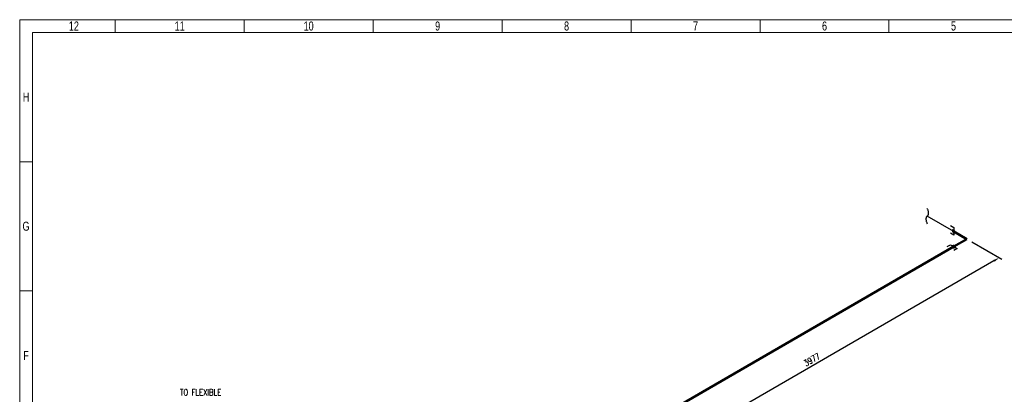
# Model space of a CAD drawing. Header units: millimetres. Extents: x 0 to 2258, y 0 to 438.
# Tile 11 of 39: x 0 to 395, y 274 to 424. Entities that reach past the tile are written whole.
import ezdxf

# ---------------------------------------------------------------- set-up
doc = ezdxf.new("R2010")
doc.units = ezdxf.units.MM
doc.header["$LTSCALE"] = 0.25
doc.linetypes.add('DASHED2', pattern=[9.525, 6.35, -3.175])
for name, color, linetype in [('Annotation', 7, 'Continuous'), ('Continuation', 7, 'DASHED2'), ('Dimension', 1, 'Continuous'), ('Weld', 1, 'Continuous')]:
    doc.layers.add(name, color=color, linetype=linetype)
doc.layers.add('Pipe Small Bore', color=30, linetype='Continuous', lineweight=50)
doc.styles.add('AdskIsoAnnotation', font='romans.shx', dxfattribs={"width": 0.8, "height": 1})
doc.styles.add('AdskIsoMetric', font='romans.shx', dxfattribs={"width": 0.8, "height": 2.5})
doc.styles.add('AdskIsoMetric-30', font='romans.shx', dxfattribs={"width": 0.8, "height": 2.5})
doc.styles.add('SLDTEXTSTYLE3', font='TXT', dxfattribs={"width": 0.75})
doc.dimstyles.new('AdskIsoMetric', dxfattribs={"dimtxt": 2.5, "dimasz": 2.5, "dimexe": 1, "dimexo": 2, "dimgap": 0.8, "dimtad": 1, "dimdec": 0, "dimrnd": 1, "dimzin": 0, "dimdsep": 46, "dimtxsty": 'AdskIsoMetric', "dimcen": 0, "dimclrt": 7, "dimadec": 0, "dimazin": 0, "dimtfac": 1, "dimtdec": 0, "dimtmove": 1, "dimatfit": 3, "dimfxl": 1, "dimtfill": 1, "dimfrac": 2, "dimtolj": 1, "dimtzin": 0, "dimarcsym": 0})

# ---------------------------------------------------------------- blocks, each defined once
blk = doc.blocks.new('SplitMark-2-IsoRight')
at = {"color": 0, "linetype": 'ByBlock', "lineweight": -2, "extrusion": (-0.707107, -0.408248, 0.57735)}
for p, q in [((-0.707, 0.612), (-0.707, 0.612)), ((0, 0), (-0.707, 0.408))]:
    blk.add_line(p, q, dxfattribs=at)
at = {"linetype": 'ByBlock'}
for centre, start_param, end_param in [((-0.8, 0.564), 3.166366, 4.687616), ((-0.614, 0.253), 0.024424, 1.546372)]:
    blk.add_ellipse(centre, major_axis=(-0.091, 0.157), ratio=0.57735, start_param=start_param, end_param=end_param, dxfattribs=at)
blk = doc.blocks.new('*D15')
at = {"layer": 'Defpoints', "color": 0, "transparency": 16777216}
for p in [(380.01, 336.45), (234.1, 252.21), (247.1, 244.71)]:
    blk.add_point(p, dxfattribs=at)
at = {"layer": 'Dimension', "color": 0, "lineweight": -2, "transparency": 16777216}
for p, q in [((382.01, 335.3), (394, 328.37)), ((390.84, 327.7), (249.26, 245.96)), ((236.1, 251.06), (248.1, 244.13))]:
    blk.add_line(p, q, dxfattribs=at)
at = {"layer": 'Dimension', "color": 0, "transparency": 16777216}
for points in [[(390.63, 328.06), (391.05, 327.34), (393, 328.95)], [(249.05, 246.32), (249.47, 245.6), (247.1, 244.71)]]:
    blk.add_solid(points, dxfattribs=at)
at = {"layer": 'Dimension', "color": 7, "transparency": 16777216, "insert": (317.81, 288.12), "char_height": 2.5, "attachment_point": 5, "rotation": 30, "style": 'AdskIsoMetric-30', "bg_fill": 3, "box_fill_scale": 1.1, "bg_fill_color": 256, "bg_fill_true_color": 13158600, "bg_fill_transparency": 0}
blk.add_mtext('\\A1;3977', dxfattribs=at)
blk = doc.blocks.new('Elbow-4-Iso2DSkew90')
at = {"color": 0, "linetype": 'ByBlock', "lineweight": -2, "extrusion": (-4.1159e-12, -0.816497, -0.57735)}
for p, q in [((-5.3, 3.06), (0, 0)), ((0, 0), (-5.3, -3.06)), ((0, 0), (0, 0))]:
    blk.add_line(p, q, dxfattribs=at)
blk = doc.blocks.new('SocketWeld-2-IsoRight')
blk.add_hatch(color=256).paths.add_polyline_path([(0.006, -0.044), (0.006, -0.044), (0.006, -0.044), (0.006, -0.044), (0.006, -0.044), (0.007, -0.044), (0.007, -0.044), (0.007, -0.044), (0.007, -0.044), (0.007, -0.044), (0.008, -0.044), (0.008, -0.044), (0.008, -0.044), (0.008, -0.044), (0.009, -0.044), (0.009, -0.044), (0.009, -0.044), (0.009, -0.044), (0.009, -0.044), (0.01, -0.044), (0.01, -0.044), (0.01, -0.044), (0.01, -0.044), (0.01, -0.045), (0.011, -0.045), (0.011, -0.045), (0.011, -0.045), (0.011, -0.045), (0.012, -0.045), (0.012, -0.045), (0.012, -0.045), (0.012, -0.045), (0.012, -0.045), (0.013, -0.045), (0.013, -0.045), (0.013, -0.045), (0.013, -0.045), (0.013, -0.045), (0.014, -0.045), (0.014, -0.045), (0.014, -0.045), (0.014, -0.045), (0.015, -0.045), (0.015, -0.045), (0.015, -0.045), (0.015, -0.045), (0.015, -0.046), (0.016, -0.046), (0.016, -0.046), (0.016, -0.046), (0.016, -0.046), (0.016, -0.046), (0.016, -0.046), (0.017, -0.045), (0.017, -0.045), (0.017, -0.045), (0.017, -0.045), (0.017, -0.045), (0.018, -0.045), (0.018, -0.045), (0.018, -0.045), (0.018, -0.045), (0.018, -0.045), (0.018, -0.045), (0.019, -0.045), (0.019, -0.045), (0.019, -0.045), (0.019, -0.045), (0.019, -0.045), (0.02, -0.045), (0.02, -0.045), (0.02, -0.045), (0.02, -0.045), (0.02, -0.045), (0.02, -0.044), (0.021, -0.044), (0.021, -0.044), (0.021, -0.044), (0.021, -0.044), (0.021, -0.044), (0.022, -0.044), (0.022, -0.044), (0.022, -0.044), (0.022, -0.044), (0.022, -0.044), (0.022, -0.044), (0.023, -0.044), (0.023, -0.044), (0.023, -0.044), (0.023, -0.044), (0.023, -0.044), (0.024, -0.044), (0.024, -0.044), (0.024, -0.044), (0.024, -0.044), (0.024, -0.043), (0.024, -0.043), (0.025, -0.043), (0.025, -0.043), (0.025, -0.043), (0.025, -0.043), (0.025, -0.043), (0.025, -0.043), (0.025, -0.043), (0.026, -0.043), (0.026, -0.043), (0.026, -0.042), (0.026, -0.042), (0.026, -0.042), (0.026, -0.042), (0.026, -0.042), (0.026, -0.042), (0.027, -0.042), (0.027, -0.042), (0.027, -0.041), (0.027, -0.041), (0.027, -0.041), (0.027, -0.041), (0.027, -0.041), (0.028, -0.041), (0.028, -0.041), (0.028, -0.04), (0.028, -0.04), (0.028, -0.04), (0.028, -0.04), (0.028, -0.04), (0.028, -0.04), (0.029, -0.04), (0.029, -0.04), (0.029, -0.039), (0.029, -0.039), (0.029, -0.039), (0.029, -0.039), (0.029, -0.039), (0.03, -0.039), (0.03, -0.039), (0.03, -0.038), (0.03, -0.038), (0.03, -0.038), (0.03, -0.038), (0.03, -0.038), (0.03, -0.038), (0.031, -0.038), (0.031, -0.038), (0.031, -0.037), (0.031, -0.037), (0.031, -0.037), (0.031, -0.037), (0.031, -0.037), (0.032, -0.037), (0.032, -0.037), (0.032, -0.037), (0.032, -0.036), (0.032, -0.036), (0.032, -0.036), (0.032, -0.036), (0.032, -0.035), (0.032, -0.035), (0.032, -0.035), (0.032, -0.035), (0.032, -0.035), (0.032, -0.034), (0.032, -0.034), (0.032, -0.034), (0.032, -0.034), (0.033, -0.034), (0.033, -0.033), (0.033, -0.033), (0.033, -0.033), (0.033, -0.033), (0.033, -0.033), (0.033, -0.032), (0.033, -0.032), (0.033, -0.032), (0.033, -0.032), (0.033, -0.032), (0.033, -0.031), (0.033, -0.031), (0.033, -0.031), (0.034, -0.031), (0.034, -0.03), (0.034, -0.03), (0.034, -0.03), (0.034, -0.03), (0.034, -0.03), (0.034, -0.029), (0.034, -0.029), (0.034, -0.029), (0.034, -0.029), (0.034, -0.029), (0.034, -0.028), (0.034, -0.028), (0.034, -0.028), (0.035, -0.028), (0.035, -0.028), (0.035, -0.027), (0.035, -0.027), (0.035, -0.027), (0.035, -0.027), (0.035, -0.027), (0.035, -0.027), (0.035, -0.026), (0.035, -0.026), (0.035, -0.026), (0.035, -0.026), (0.035, -0.025), (0.035, -0.025), (0.035, -0.025), (0.035, -0.024), (0.035, -0.024), (0.035, -0.024), (0.035, -0.024), (0.035, -0.023), (0.035, -0.023), (0.035, -0.023), (0.035, -0.023), (0.035, -0.022), (0.035, -0.022), (0.035, -0.022), (0.035, -0.022), (0.035, -0.021), (0.035, -0.021), (0.035, -0.021), (0.035, -0.021), (0.035, -0.02), (0.035, -0.02), (0.035, -0.02), (0.035, -0.02), (0.035, -0.019), (0.035, -0.019), (0.035, -0.019), (0.035, -0.018), (0.035, -0.018), (0.035, -0.018), (0.035, -0.018), (0.035, -0.017), (0.035, -0.017), (0.035, -0.017), (0.035, -0.017), (0.035, -0.016), (0.035, -0.016), (0.035, -0.016), (0.035, -0.016), (0.035, -0.015), (0.035, -0.015), (0.035, -0.015), (0.035, -0.015), (0.035, -0.014), (0.035, -0.014), (0.035, -0.014), (0.035, -0.014), (0.035, -0.013), (0.035, -0.013), (0.035, -0.013), (0.035, -0.013), (0.035, -0.012), (0.035, -0.012), (0.034, -0.012), (0.034, -0.011), (0.034, -0.011), (0.034, -0.011), (0.034, -0.011), (0.034, -0.01), (0.034, -0.01), (0.034, -0.01), (0.034, -0.009), (0.034, -0.009), (0.034, -0.009), (0.034, -0.009), (0.034, -0.008), (0.034, -0.008), (0.033, -0.008), (0.033, -0.007), (0.033, -0.007), (0.033, -0.007), (0.033, -0.007), (0.033, -0.006), (0.033, -0.006), (0.033, -0.006), (0.033, -0.005), (0.033, -0.005), (0.033, -0.005), (0.033, -0.005), (0.033, -0.004), (0.033, -0.004), (0.032, -0.004), (0.032, -0.003), (0.032, -0.003), (0.032, -0.003), (0.032, -0.003), (0.032, -0.002), (0.032, -0.002), (0.032, -0.002), (0.032, -0.001), (0.032, -0.001), (0.032, -0.001), (0.032, -0.001), (0.032, 0), (0.032, 0), (0.032, 0), (0.032, 0), (0.031, 0.001), (0.031, 0.001), (0.031, 0.001), (0.031, 0.001), (0.031, 0.002), (0.031, 0.002), (0.031, 0.002), (0.03, 0.003), (0.03, 0.003), (0.03, 0.003), (0.03, 0.003), (0.03, 0.004), (0.03, 0.004), (0.03, 0.004), (0.03, 0.005), (0.029, 0.005), (0.029, 0.005), (0.029, 0.006), (0.029, 0.006), (0.029, 0.006), (0.029, 0.006), (0.029, 0.007), (0.028, 0.007), (0.028, 0.007), (0.028, 0.008), (0.028, 0.008), (0.028, 0.008), (0.028, 0.008), (0.028, 0.009), (0.028, 0.009), (0.027, 0.009), (0.027, 0.01), (0.027, 0.01), (0.027, 0.01), (0.027, 0.01), (0.027, 0.011), (0.027, 0.011), (0.026, 0.011), (0.026, 0.012), (0.026, 0.012), (0.026, 0.012), (0.026, 0.012), (0.026, 0.013), (0.026, 0.013), (0.026, 0.013), (0.025, 0.014), (0.025, 0.014), (0.025, 0.014), (0.025, 0.014), (0.025, 0.014), (0.025, 0.015), (0.025, 0.015), (0.024, 0.015), (0.024, 0.015), (0.024, 0.016), (0.024, 0.016), (0.024, 0.016), (0.024, 0.017), (0.023, 0.017), (0.023, 0.017), (0.023, 0.017), (0.023, 0.018), (0.023, 0.018), (0.022, 0.018), (0.022, 0.018), (0.022, 0.019), (0.022, 0.019), (0.022, 0.019), (0.022, 0.019), (0.021, 0.02), (0.021, 0.02), (0.021, 0.02), (0.021, 0.02), (0.021, 0.021), (0.02, 0.021), (0.02, 0.021), (0.02, 0.021), (0.02, 0.022), (0.02, 0.022), (0.02, 0.022), (0.019, 0.022), (0.019, 0.023), (0.019, 0.023), (0.019, 0.023), (0.019, 0.023), (0.018, 0.024), (0.018, 0.024), (0.018, 0.024), (0.018, 0.025), (0.018, 0.025), (0.018, 0.025), (0.017, 0.025), (0.017, 0.026), (0.017, 0.026), (0.017, 0.026), (0.017, 0.026), (0.016, 0.027), (0.016, 0.027), (0.016, 0.027), (0.016, 0.027), (0.016, 0.027), (0.016, 0.028), (0.015, 0.028), (0.015, 0.028), (0.015, 0.028), (0.015, 0.028), (0.015, 0.029), (0.014, 0.029), (0.014, 0.029), (0.014, 0.029), (0.014, 0.029), (0.013, 0.03), (0.013, 0.03), (0.013, 0.03), (0.013, 0.03), (0.013, 0.03), (0.012, 0.031), (0.012, 0.031), (0.012, 0.031), (0.012, 0.031), (0.012, 0.031), (0.011, 0.032), (0.011, 0.032), (0.011, 0.032), (0.011, 0.032), (0.01, 0.032), (0.01, 0.033), (0.01, 0.033), (0.01, 0.033), (0.01, 0.033), (0.009, 0.033), (0.009, 0.034), (0.009, 0.034), (0.009, 0.034), (0.009, 0.034), (0.008, 0.034), (0.008, 0.035), (0.008, 0.035), (0.008, 0.035), (0.007, 0.035), (0.007, 0.035), (0.007, 0.036), (0.007, 0.036), (0.007, 0.036), (0.006, 0.036), (0.006, 0.037), (0.006, 0.037), (0.006, 0.037), (0.006, 0.037), (0.006, 0.037), (0.005, 0.037), (0.005, 0.037), (0.005, 0.038), (0.005, 0.038), (0.004, 0.038), (0.004, 0.038), (0.004, 0.038), (0.004, 0.038), (0.003, 0.038), (0.003, 0.038), (0.003, 0.039), (0.003, 0.039), (0.003, 0.039), (0.002, 0.039), (0.002, 0.039), (0.002, 0.039), (0.002, 0.039), (0.001, 0.039), (0.001, 0.04), (0.001, 0.04), (0.001, 0.04), (0.001, 0.04), (0, 0.04), (0, 0.04), (0, 0.04), (0, 0.041), (-0.001, 0.041), (-0.001, 0.041), (-0.001, 0.041), (-0.001, 0.041), (-0.001, 0.041), (-0.002, 0.041), (-0.002, 0.041), (-0.002, 0.042), (-0.002, 0.042), (-0.003, 0.042), (-0.003, 0.042), (-0.003, 0.042), (-0.003, 0.042), (-0.004, 0.042), (-0.004, 0.042), (-0.004, 0.043), (-0.004, 0.043), (-0.004, 0.043), (-0.005, 0.043), (-0.005, 0.043), (-0.005, 0.043), (-0.005, 0.043), (-0.006, 0.044), (-0.006, 0.044), (-0.006, 0.044), (-0.006, 0.044), (-0.006, 0.044), (-0.006, 0.044), (-0.007, 0.044), (-0.007, 0.044), (-0.007, 0.044), (-0.007, 0.044), (-0.007, 0.044), (-0.008, 0.044), (-0.008, 0.044), (-0.008, 0.044), (-0.008, 0.044), (-0.009, 0.044), (-0.009, 0.044), (-0.009, 0.044), (-0.009, 0.044), (-0.009, 0.044), (-0.01, 0.044), (-0.01, 0.044), (-0.01, 0.044), (-0.01, 0.044), (-0.01, 0.045), (-0.011, 0.045), (-0.011, 0.045), (-0.011, 0.045), (-0.011, 0.045), (-0.012, 0.045), (-0.012, 0.045), (-0.012, 0.045), (-0.012, 0.045), (-0.012, 0.045), (-0.013, 0.045), (-0.013, 0.045), (-0.013, 0.045), (-0.013, 0.045), (-0.013, 0.045), (-0.014, 0.045), (-0.014, 0.045), (-0.014, 0.045), (-0.014, 0.045), (-0.015, 0.045), (-0.015, 0.045), (-0.015, 0.045), (-0.015, 0.045), (-0.015, 0.046), (-0.016, 0.046), (-0.016, 0.046), (-0.016, 0.046), (-0.016, 0.046), (-0.016, 0.046), (-0.016, 0.046), (-0.017, 0.045), (-0.017, 0.045), (-0.017, 0.045), (-0.017, 0.045), (-0.017, 0.045), (-0.018, 0.045), (-0.018, 0.045), (-0.018, 0.045), (-0.018, 0.045), (-0.018, 0.045), (-0.018, 0.045), (-0.019, 0.045), (-0.019, 0.045), (-0.019, 0.045), (-0.019, 0.045), (-0.019, 0.045), (-0.02, 0.045), (-0.02, 0.045), (-0.02, 0.045), (-0.02, 0.045), (-0.02, 0.045), (-0.02, 0.044), (-0.021, 0.044), (-0.021, 0.044), (-0.021, 0.044), (-0.021, 0.044), (-0.021, 0.044), (-0.022, 0.044), (-0.022, 0.044), (-0.022, 0.044), (-0.022, 0.044), (-0.022, 0.044), (-0.022, 0.044), (-0.023, 0.044), (-0.023, 0.044), (-0.023, 0.044), (-0.023, 0.044), (-0.023, 0.044), (-0.024, 0.044), (-0.024, 0.044), (-0.024, 0.044), (-0.024, 0.044), (-0.024, 0.043), (-0.024, 0.043), (-0.025, 0.043), (-0.025, 0.043), (-0.025, 0.043), (-0.025, 0.043), (-0.025, 0.043), (-0.025, 0.043), (-0.025, 0.043), (-0.026, 0.043), (-0.026, 0.043), (-0.026, 0.042), (-0.026, 0.042), (-0.026, 0.042), (-0.026, 0.042), (-0.026, 0.042), (-0.026, 0.042), (-0.027, 0.042), (-0.027, 0.042), (-0.027, 0.041), (-0.027, 0.041), (-0.027, 0.041), (-0.027, 0.041), (-0.027, 0.041), (-0.028, 0.041), (-0.028, 0.041), (-0.028, 0.04), (-0.028, 0.04), (-0.028, 0.04), (-0.028, 0.04), (-0.028, 0.04), (-0.028, 0.04), (-0.029, 0.04), (-0.029, 0.04), (-0.029, 0.039), (-0.029, 0.039), (-0.029, 0.039), (-0.029, 0.039), (-0.029, 0.039), (-0.03, 0.039), (-0.03, 0.039), (-0.03, 0.038), (-0.03, 0.038), (-0.03, 0.038), (-0.03, 0.038), (-0.03, 0.038), (-0.03, 0.038), (-0.031, 0.038), (-0.031, 0.038), (-0.031, 0.037), (-0.031, 0.037), (-0.031, 0.037), (-0.031, 0.037), (-0.031, 0.037), (-0.032, 0.037), (-0.032, 0.037), (-0.032, 0.037), (-0.032, 0.036), (-0.032, 0.036), (-0.032, 0.036), (-0.032, 0.036), (-0.032, 0.035), (-0.032, 0.035), (-0.032, 0.035), (-0.032, 0.035), (-0.032, 0.035), (-0.032, 0.034), (-0.032, 0.034), (-0.032, 0.034), (-0.032, 0.034), (-0.033, 0.034), (-0.033, 0.033), (-0.033, 0.033), (-0.033, 0.033), (-0.033, 0.033), (-0.033, 0.033), (-0.033, 0.032), (-0.033, 0.032), (-0.033, 0.032), (-0.033, 0.032), (-0.033, 0.032), (-0.033, 0.031), (-0.033, 0.031), (-0.033, 0.031), (-0.034, 0.031), (-0.034, 0.03), (-0.034, 0.03), (-0.034, 0.03), (-0.034, 0.03), (-0.034, 0.03), (-0.034, 0.029), (-0.034, 0.029), (-0.034, 0.029), (-0.034, 0.029), (-0.034, 0.029), (-0.034, 0.028), (-0.034, 0.028), (-0.034, 0.028), (-0.035, 0.028), (-0.035, 0.028), (-0.035, 0.027), (-0.035, 0.027), (-0.035, 0.027), (-0.035, 0.027), (-0.035, 0.027), (-0.035, 0.027), (-0.035, 0.026), (-0.035, 0.026), (-0.035, 0.026), (-0.035, 0.026), (-0.035, 0.025), (-0.035, 0.025), (-0.035, 0.025), (-0.035, 0.024), (-0.035, 0.024), (-0.035, 0.024), (-0.035, 0.024), (-0.035, 0.023), (-0.035, 0.023), (-0.035, 0.023), (-0.035, 0.023), (-0.035, 0.022), (-0.035, 0.022), (-0.035, 0.022), (-0.035, 0.022), (-0.035, 0.021), (-0.035, 0.021), (-0.035, 0.021), (-0.035, 0.021), (-0.035, 0.02), (-0.035, 0.02), (-0.035, 0.02), (-0.035, 0.02), (-0.035, 0.019), (-0.035, 0.019), (-0.035, 0.019), (-0.035, 0.018), (-0.035, 0.018), (-0.035, 0.018), (-0.035, 0.018), (-0.035, 0.017), (-0.035, 0.017), (-0.035, 0.017), (-0.035, 0.017), (-0.035, 0.016), (-0.035, 0.016), (-0.035, 0.016), (-0.035, 0.016), (-0.035, 0.015), (-0.035, 0.015), (-0.035, 0.015), (-0.035, 0.015), (-0.035, 0.014), (-0.035, 0.014), (-0.035, 0.014), (-0.035, 0.014), (-0.035, 0.013), (-0.035, 0.013), (-0.035, 0.013), (-0.035, 0.013), (-0.035, 0.012), (-0.035, 0.012), (-0.034, 0.012), (-0.034, 0.011), (-0.034, 0.011), (-0.034, 0.011), (-0.034, 0.011), (-0.034, 0.01), (-0.034, 0.01), (-0.034, 0.01), (-0.034, 0.009), (-0.034, 0.009), (-0.034, 0.009), (-0.034, 0.009), (-0.034, 0.008), (-0.034, 0.008), (-0.033, 0.008), (-0.033, 0.007), (-0.033, 0.007), (-0.033, 0.007), (-0.033, 0.007), (-0.033, 0.006), (-0.033, 0.006), (-0.033, 0.006), (-0.033, 0.005), (-0.033, 0.005), (-0.033, 0.005), (-0.033, 0.005), (-0.033, 0.004), (-0.033, 0.004), (-0.032, 0.004), (-0.032, 0.003), (-0.032, 0.003), (-0.032, 0.003), (-0.032, 0.003), (-0.032, 0.002), (-0.032, 0.002), (-0.032, 0.002), (-0.032, 0.001), (-0.032, 0.001), (-0.032, 0.001), (-0.032, 0.001), (-0.032, 0), (-0.032, 0), (-0.032, 0), (-0.032, 0), (-0.031, -0.001), (-0.031, -0.001), (-0.031, -0.001), (-0.031, -0.001), (-0.031, -0.002), (-0.031, -0.002), (-0.031, -0.002), (-0.03, -0.003), (-0.03, -0.003), (-0.03, -0.003), (-0.03, -0.004), (-0.03, -0.004), (-0.03, -0.004), (-0.03, -0.004), (-0.03, -0.005), (-0.029, -0.005), (-0.029, -0.005), (-0.029, -0.006), (-0.029, -0.006), (-0.029, -0.006), (-0.029, -0.006), (-0.029, -0.007), (-0.028, -0.007), (-0.028, -0.007), (-0.028, -0.008), (-0.028, -0.008), (-0.028, -0.008), (-0.028, -0.008), (-0.028, -0.009), (-0.028, -0.009), (-0.027, -0.009), (-0.027, -0.01), (-0.027, -0.01), (-0.027, -0.01), (-0.027, -0.01), (-0.027, -0.011), (-0.027, -0.011), (-0.026, -0.011), (-0.026, -0.012), (-0.026, -0.012), (-0.026, -0.012), (-0.026, -0.012), (-0.026, -0.013), (-0.026, -0.013), (-0.026, -0.013), (-0.025, -0.014), (-0.025, -0.014), (-0.025, -0.014), (-0.025, -0.014), (-0.025, -0.014), (-0.025, -0.015), (-0.025, -0.015), (-0.024, -0.015), (-0.024, -0.015), (-0.024, -0.016), (-0.024, -0.016), (-0.024, -0.016), (-0.024, -0.017), (-0.023, -0.017), (-0.023, -0.017), (-0.023, -0.017), (-0.023, -0.018), (-0.023, -0.018), (-0.022, -0.018), (-0.022, -0.018), (-0.022, -0.019), (-0.022, -0.019), (-0.022, -0.019), (-0.022, -0.019), (-0.021, -0.02), (-0.021, -0.02), (-0.021, -0.02), (-0.021, -0.02), (-0.021, -0.021), (-0.02, -0.021), (-0.02, -0.021), (-0.02, -0.021), (-0.02, -0.022), (-0.02, -0.022), (-0.02, -0.022), (-0.019, -0.022), (-0.019, -0.023), (-0.019, -0.023), (-0.019, -0.023), (-0.019, -0.023), (-0.018, -0.024), (-0.018, -0.024), (-0.018, -0.024), (-0.018, -0.025), (-0.018, -0.025), (-0.018, -0.025), (-0.017, -0.025), (-0.017, -0.026), (-0.017, -0.026), (-0.017, -0.026), (-0.017, -0.026), (-0.016, -0.027), (-0.016, -0.027), (-0.016, -0.027), (-0.016, -0.027), (-0.016, -0.027), (-0.016, -0.028), (-0.015, -0.028), (-0.015, -0.028), (-0.015, -0.028), (-0.015, -0.028), (-0.015, -0.029), (-0.014, -0.029), (-0.014, -0.029), (-0.014, -0.029), (-0.014, -0.029), (-0.013, -0.03), (-0.013, -0.03), (-0.013, -0.03), (-0.013, -0.03), (-0.013, -0.03), (-0.012, -0.031), (-0.012, -0.031), (-0.012, -0.031), (-0.012, -0.031), (-0.012, -0.031), (-0.011, -0.032), (-0.011, -0.032), (-0.011, -0.032), (-0.011, -0.032), (-0.01, -0.032), (-0.01, -0.033), (-0.01, -0.033), (-0.01, -0.033), (-0.01, -0.033), (-0.009, -0.033), (-0.009, -0.034), (-0.009, -0.034), (-0.009, -0.034), (-0.009, -0.034), (-0.008, -0.034), (-0.008, -0.035), (-0.008, -0.035), (-0.008, -0.035), (-0.007, -0.035), (-0.007, -0.035), (-0.007, -0.036), (-0.007, -0.036), (-0.007, -0.036), (-0.006, -0.036), (-0.006, -0.037), (-0.006, -0.037), (-0.006, -0.037), (-0.006, -0.037), (-0.006, -0.037), (-0.005, -0.037), (-0.005, -0.037), (-0.005, -0.038), (-0.005, -0.038), (-0.004, -0.038), (-0.004, -0.038), (-0.004, -0.038), (-0.004, -0.038), (-0.004, -0.038), (-0.003, -0.038), (-0.003, -0.039), (-0.003, -0.039), (-0.003, -0.039), (-0.002, -0.039), (-0.002, -0.039), (-0.002, -0.039), (-0.002, -0.039), (-0.001, -0.039), (-0.001, -0.04), (-0.001, -0.04), (-0.001, -0.04), (-0.001, -0.04), (0, -0.04), (0, -0.04), (0, -0.04), (0, -0.041), (0.001, -0.041), (0.001, -0.041), (0.001, -0.041), (0.001, -0.041), (0.001, -0.041), (0.002, -0.041), (0.002, -0.041), (0.002, -0.042), (0.002, -0.042), (0.003, -0.042), (0.003, -0.042), (0.003, -0.042), (0.003, -0.042), (0.003, -0.042), (0.004, -0.042), (0.004, -0.043), (0.004, -0.043), (0.004, -0.043), (0.005, -0.043), (0.005, -0.043), (0.005, -0.043), (0.005, -0.043)], flags=0)
at = {"color": 0, "linetype": 'ByBlock', "lineweight": -2, "extrusion": (-0.707107, -0.408248, 0.57735)}
for p, q in [((-0.088, 0.153), (0, 0.102)), ((-0.032, 0.037), (-0.035, 0.027)), ((-0.035, 0.027), (-0.035, 0.014)), ((-0.035, 0.014), (-0.032, 0)), ((-0.025, 0.043), (-0.032, 0.037)), ((-0.016, 0.046), (-0.025, 0.043)), ((-0.006, 0.044), (-0.016, 0.046)), ((0.006, 0.037), (-0.006, 0.044)), ((0, 0.102), (0, -0.102)), ((0.016, 0.027), (0.006, 0.037)), ((0.025, 0.014), (0.016, 0.027)), ((0.032, 0), (0.025, 0.014)), ((0.035, -0.014), (0.032, 0)), ((0, -0.102), (-0.088, -0.051)), ((-0.032, 0), (-0.025, -0.014)), ((-0.025, -0.014), (-0.016, -0.027)), ((-0.016, -0.027), (-0.006, -0.037)), ((-0.006, -0.037), (0.006, -0.044)), ((0.006, -0.044), (0.016, -0.046)), ((0.016, -0.046), (0.025, -0.043)), ((0.025, -0.043), (0.032, -0.037)), ((0.032, -0.037), (0.035, -0.027)), ((0.035, -0.027), (0.035, -0.014))]:
    blk.add_line(p, q, dxfattribs=at)
blk = doc.blocks.new('cajetin')
at = {"color": 7, "linetype": 'Continuous', "lineweight": 18}
for p, q in [((0, 0), (0, 615)), ((0, 615), (861, 615)), ((55.5, 607.5), (55.5, 615)), ((130.5, 607.5), (130.5, 615)), ((205.5, 607.5), (205.5, 615)), ((280.5, 607.5), (280.5, 615)), ((355.5, 607.5), (355.5, 615)), ((430.5, 607.5), (430.5, 615)), ((505.5, 607.5), (505.5, 615)), ((7.5, 7.5), (7.5, 607.5)), ((7.5, 607.5), (853.5, 607.5)), ((430.5, 607.5), (430.5, 607.5)), ((7.5, 532.5), (0, 532.5)), ((7.5, 457.5), (0, 457.5))]:
    blk.add_line(p, q, dxfattribs=at)
at = {"color": 7, "linetype": 'Continuous', "lineweight": 0, "char_height": 5.25, "attachment_point": 2, "style": 'SLDTEXTSTYLE3'}
for s, insert in [('12', (31.51, 613.99)), ('11', (93.01, 613.99)), ('10', (168.01, 613.99)), ('9', (243.01, 613.99)), ('8', (318.01, 613.99)), ('7', (393.01, 613.99)), ('6', (468.01, 613.99)), ('5', (543.01, 613.99)), ('H', (3.75, 572.74)), ('G', (3.68, 497.74)), ('F', (3.71, 422.74))]:
    blk.add_mtext(s, dxfattribs=dict(at, insert=insert))

msp = doc.modelspace()

# ---------------------------------------------------------------- block references
at = {"layer": 'Continuation', "xscale": 15, "yscale": 15, "zscale": 15, "rotation": 359.9999999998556}
msp.add_blockref('SplitMark-2-IsoRight', (374.709, 339.512), dxfattribs=at)

# ---------------------------------------------------------------- dimensions: what is measured, and where the dimension line sits
at = {"layer": 'Dimension'}
dim = msp.add_linear_dim(base=(247.095, 244.711), p1=(380.012, 336.45), p2=(234.105, 252.211), angle=210, text='3977', dimstyle='AdskIsoMetric', override={"dimtad": 0, "dimlfac": 23.605992, "dimtxsty": 'AdskIsoMetric-30', "dimse1": 0, "dimse2": 0, "dimsd1": 0, "dimsd2": 0, "dimtmove": 1}, dxfattribs=at)
dim.commit()
dim.dimension.update_dxf_attribs({"geometry": '*D15', "text_midpoint": (317.809, 288.124), "dimtype": 160})

# ---------------------------------------------------------------- next in the draw order: linework, layer by layer
at = {"layer": 'Pipe Small Bore'}
msp.add_lwpolyline([(374.709, 333.388), (239.408, 255.272)], dxfattribs=at)

# ---------------------------------------------------------------- next in the draw order: block references
at = {"xscale": 0.689895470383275, "yscale": 0.689895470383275, "zscale": 0.689895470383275}
msp.add_blockref('cajetin', (0, 0), dxfattribs=at)
at = {"layer": 'Continuation', "xscale": 15, "yscale": 15, "zscale": 15, "rotation": 359.9999999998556}
msp.add_blockref('SocketWeld-2-IsoRight', (374.709, 339.512), dxfattribs=at)
at = {"layer": 'Pipe Small Bore'}
msp.add_blockref('Elbow-4-Iso2DSkew90', (380.012, 336.45), dxfattribs=at)
at = {"layer": 'Weld', "xscale": 15, "yscale": 15, "zscale": 15, "rotation": 59.999999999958}
msp.add_blockref('SocketWeld-2-IsoRight', (374.709, 333.388), dxfattribs=at)

# ---------------------------------------------------------------- next in the draw order: texts
at = {"layer": 'Annotation', "insert": (64.321, 273.783), "char_height": 2.5, "attachment_point": 7, "style": 'AdskIsoAnnotation', "bg_fill": 3, "box_fill_scale": 1, "bg_fill_color": 256, "bg_fill_true_color": 13158600, "bg_fill_transparency": 0}
msp.add_mtext('TO FLEXIBLE', dxfattribs=at)

doc.saveas('drawing.dxf')
